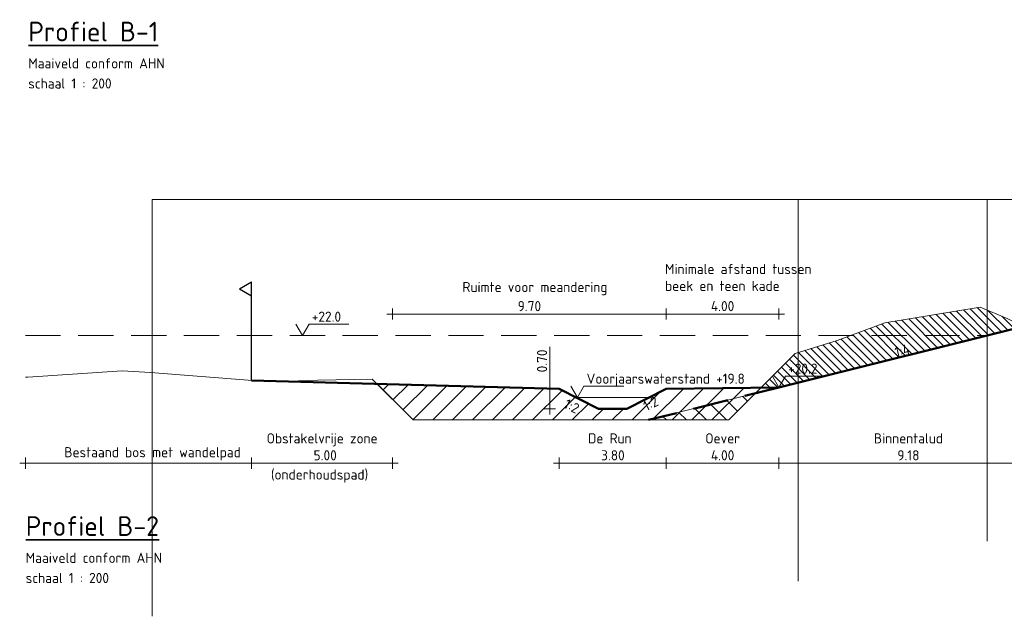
# Model space of a CAD drawing. Header units: metres. Extents: x 161377 to 162521, y 378914 to 379231.
# Tile 10 of 77: x 161386 to 161421, y 379177 to 379198. Entities that reach past the tile are written whole.
import ezdxf

# ---------------------------------------------------------------- set-up
doc = ezdxf.new("R2010")
doc.units = ezdxf.units.M
doc.linetypes.add('DASHED2', pattern=[0.375, 0.25, -0.125])
doc.linetypes.add('HIDDEN', pattern=[9.525, 6.35, -3.175])
for name, color, linetype, lineweight in [('B-WE-GR-MAAIVELD-GD', 253, 'Continuous', 18), ('N-GV-GW-CUNET-WERK-A', 92, 'Continuous', 18), ('N-WE-OG-TOPOGRAFIE-SD', 7, 'Continuous', 25), ('N-XX-GW-GROND_TEELAARDE-WERK-A-200', 7, 'Continuous', 18), ('N-XX-GW-WATERGANG-GD', 90, 'Continuous', 50), ('X-XX-AL-HULPLIJN-G', 7, 'Continuous', 18), ('X-XX-AL-HULPLIJN-O', 7, 'Continuous', 18), ('X-XX-AL-M', 7, 'Continuous', 18), ('X-XX-AL-NAP-M', 7, 'Continuous', 18), ('X-XX-AL-PROFIELBALK-G', 7, 'Continuous', 25), ('X-XX-AL-T35', 3, 'Continuous', 35)]:
    doc.layers.add(name, color=color, linetype=linetype, lineweight=lineweight)
doc.layers.add('waterspiegel', color=7, linetype='Continuous', lineweight=13, true_color=0x0544ff)
doc.styles.add('RH-NLCS-A', font='NLCS-ISO.ttf')
doc.dimstyles.new('RH-NLCS-IT-A$0', dxfattribs={"dimscale": 0, "dimtxt": 2.5, "dimasz": 2.5, "dimexe": 1, "dimexo": 5, "dimgap": 0.5, "dimtad": 1, "dimzin": 1, "dimdsep": 46, "dimtxsty": 'RH-NLCS-A', "dimcen": 2.5, "dimdle": 1, "dimclrd": 256, "dimclre": 8, "dimclrt": 256, "dimadec": 0, "dimazin": 0, "dimtfac": 1, "dimtmove": 0, "dimatfit": 3, "dimfxl": 1, "dimfxlon": 1, "dimlwd": -1, "dimlwe": 13, "dimarcsym": 1})

# ---------------------------------------------------------------- blocks, each defined once
blk = doc.blocks.new('Peilmaat')
blk.add_lwpolyline([(-0.162, 0.28), (0, 0), (0.162, 0.28), (1.142, 0.28)])
at = {"style": 'RH-NLCS-A'}
blk.add_attdef('NAP', (0.227, 0.337), '', height=0.25, dxfattribs=at)
blk = doc.blocks.new('SOG-TOPOGRAFIE_ERFGRENS_LINKS-D')
for p, q in [((-0.433, 3.25), (0, 3.5)), ((0, 3), (0, 3.5)), ((-0.433, 3.25), (0, 3)), ((0, 0), (0, 3))]:
    blk.add_line(p, q)
blk = doc.blocks.new('*D224')
at = {"layer": 'Defpoints', "color": 0, "transparency": 16777216}
for p in [(161394.192, 379185.238), (161386.171, 379184.393), (161394.192, 379182.306)]:
    blk.add_point(p, dxfattribs=at)
at = {"layer": 'X-XX-AL-M', "color": 8, "linetype": 'HIDDEN', "lineweight": 13, "transparency": 16777216}
for p, q in [((161386.171, 379182.506), (161386.171, 379182.106)), ((161394.192, 379182.506), (161394.192, 379182.106))]:
    blk.add_line(p, q, dxfattribs=at)
at = {"layer": 'X-XX-AL-M', "transparency": 16777216}
blk.add_line((161385.971, 379182.306), (161394.392, 379182.306), dxfattribs=at)
at = {"layer": 'X-XX-AL-M', "transparency": 16777216, "insert": (161390.682, 379182.64), "char_height": 0.36, "attachment_point": 5, "style": 'RH-NLCS-A'}
blk.add_mtext('Bestaand bos met wandelpad ', dxfattribs=at)
blk = doc.blocks.new('_None')
blk = doc.blocks.new('*D228')
at = {"layer": 'Defpoints', "color": 0, "transparency": 16777216}
for p in [(161408.893, 379184.938), (161412.892, 379184.994), (161412.892, 379182.306)]:
    blk.add_point(p, dxfattribs=at)
at = {"layer": 'X-XX-AL-M', "color": 8, "linetype": 'HIDDEN', "lineweight": 13, "transparency": 16777216}
for p, q in [((161408.893, 379182.506), (161408.893, 379182.106)), ((161412.892, 379182.506), (161412.892, 379182.106))]:
    blk.add_line(p, q, dxfattribs=at)
at = {"layer": 'X-XX-AL-M', "transparency": 16777216}
blk.add_line((161408.693, 379182.306), (161413.092, 379182.306), dxfattribs=at)
at = {"layer": 'X-XX-AL-M', "transparency": 16777216, "insert": (161410.893, 379182.886), "char_height": 0.36, "width": 5.1301, "attachment_point": 5, "style": 'RH-NLCS-A'}
blk.add_mtext('Oever \\P4.00', dxfattribs=at)
blk = doc.blocks.new('*D229')
at = {"layer": 'Defpoints', "color": 0, "transparency": 16777216}
for p in [(161422.069, 379187.288), (161412.892, 379184.994), (161422.069, 379182.306)]:
    blk.add_point(p, dxfattribs=at)
at = {"layer": 'X-XX-AL-M', "color": 8, "linetype": 'HIDDEN', "lineweight": 13, "transparency": 16777216}
for p, q in [((161412.892, 379182.506), (161412.892, 379182.106)), ((161422.069, 379182.506), (161422.069, 379182.106))]:
    blk.add_line(p, q, dxfattribs=at)
at = {"layer": 'X-XX-AL-M', "transparency": 16777216}
blk.add_line((161412.692, 379182.306), (161422.269, 379182.306), dxfattribs=at)
at = {"layer": 'X-XX-AL-M', "transparency": 16777216, "insert": (161417.481, 379182.886), "char_height": 0.36, "attachment_point": 5, "style": 'RH-NLCS-A'}
blk.add_mtext('Binnentalud \\P9.18', dxfattribs=at)
blk = doc.blocks.new('*D230')
at = {"layer": 'Defpoints', "color": 0, "transparency": 16777216}
for p in [(161394.192, 379185.238), (161399.193, 379184.898), (161399.193, 379182.306)]:
    blk.add_point(p, dxfattribs=at)
at = {"layer": 'X-XX-AL-M', "color": 8, "linetype": 'HIDDEN', "lineweight": 13, "transparency": 16777216}
for p, q in [((161394.192, 379182.506), (161394.192, 379182.106)), ((161399.193, 379182.506), (161399.193, 379182.106))]:
    blk.add_line(p, q, dxfattribs=at)
at = {"layer": 'X-XX-AL-M', "transparency": 16777216}
blk.add_line((161393.992, 379182.306), (161399.393, 379182.306), dxfattribs=at)
at = {"layer": 'X-XX-AL-M', "transparency": 16777216, "insert": (161396.693, 379182.886), "char_height": 0.36, "attachment_point": 5, "style": 'RH-NLCS-A'}
blk.add_mtext('Obstakelvrije zone \\P 5.00', dxfattribs=at)
blk = doc.blocks.new('*D231')
at = {"layer": 'Defpoints', "color": 0, "transparency": 16777216}
for p in [(161405.096, 379184.938), (161408.893, 379184.938), (161408.893, 379182.306)]:
    blk.add_point(p, dxfattribs=at)
at = {"layer": 'X-XX-AL-M', "color": 8, "linetype": 'HIDDEN', "lineweight": 13, "transparency": 16777216}
for p, q in [((161405.096, 379182.506), (161405.096, 379182.106)), ((161408.893, 379182.506), (161408.893, 379182.106))]:
    blk.add_line(p, q, dxfattribs=at)
at = {"layer": 'X-XX-AL-M', "transparency": 16777216}
blk.add_line((161404.896, 379182.306), (161409.093, 379182.306), dxfattribs=at)
at = {"layer": 'X-XX-AL-M', "transparency": 16777216, "insert": (161406.894, 379182.886), "char_height": 0.36, "attachment_point": 5, "style": 'RH-NLCS-A'}
blk.add_mtext('De Run\\P 3.80', dxfattribs=at)
blk = doc.blocks.new('*D233')
at = {"layer": 'Defpoints', "color": 0, "transparency": 16777216}
for p in [(161412.892, 379187.598), (161408.893, 379184.938), (161412.892, 379184.994)]:
    blk.add_point(p, dxfattribs=at)
at = {"layer": 'X-XX-AL-M', "color": 8, "linetype": 'HIDDEN', "lineweight": 13, "transparency": 16777216}
for p, q in [((161408.893, 379187.398), (161408.893, 379187.798)), ((161412.892, 379187.398), (161412.892, 379187.798))]:
    blk.add_line(p, q, dxfattribs=at)
at = {"layer": 'X-XX-AL-M', "transparency": 16777216}
blk.add_line((161408.693, 379187.598), (161413.092, 379187.598), dxfattribs=at)
at = {"layer": 'X-XX-AL-M', "transparency": 16777216, "insert": (161410.892, 379188.178), "char_height": 0.36, "width": 5.1301, "attachment_point": 5, "style": 'RH-NLCS-A'}
blk.add_mtext('\\P4.00', dxfattribs=at)
blk = doc.blocks.new('*D243')
at = {"layer": 'Defpoints', "color": 0, "transparency": 16777216}
for p in [(161408.892, 379187.598), (161408.892, 379184.938), (161399.193, 379182.306)]:
    blk.add_point(p, dxfattribs=at)
at = {"layer": 'X-XX-AL-M', "color": 8, "linetype": 'HIDDEN', "lineweight": 13, "transparency": 16777216}
for p, q in [((161399.193, 379187.398), (161399.193, 379187.798)), ((161408.892, 379187.398), (161408.892, 379187.798))]:
    blk.add_line(p, q, dxfattribs=at)
at = {"layer": 'X-XX-AL-M', "transparency": 16777216}
blk.add_line((161398.993, 379187.598), (161409.092, 379187.598), dxfattribs=at)
at = {"layer": 'X-XX-AL-M', "transparency": 16777216, "insert": (161404.043, 379188.178), "char_height": 0.36, "width": 5.1301, "attachment_point": 5, "style": 'RH-NLCS-A'}
blk.add_mtext('\\P9.70', dxfattribs=at)
blk = doc.blocks.new('*D249')
at = {"layer": 'Defpoints', "color": 0, "transparency": 16777216}
for p in [(161404.771, 379184.938), (161407.496, 379184.938), (161407.496, 379184.238)]:
    blk.add_point(p, dxfattribs=at)
at = {"layer": 'X-XX-AL-M', "transparency": 16777216}
for p, q in [((161404.771, 379184.938), (161404.771, 379186.43)), ((161404.771, 379184.038), (161404.771, 379184.938))]:
    blk.add_line(p, q, dxfattribs=at)
at = {"layer": 'X-XX-AL-M', "color": 8, "linetype": 'HIDDEN', "lineweight": 13, "transparency": 16777216}
for p, q in [((161404.971, 379184.938), (161404.571, 379184.938)), ((161404.971, 379184.238), (161404.571, 379184.238))]:
    blk.add_line(p, q, dxfattribs=at)
at = {"layer": 'X-XX-AL-M', "transparency": 16777216, "insert": (161404.491, 379185.934), "char_height": 0.36, "attachment_point": 5, "rotation": 90, "style": 'RH-NLCS-A'}
blk.add_mtext('0.70', dxfattribs=at)

msp = doc.modelspace()

# ---------------------------------------------------------------- hatches: boundary and pattern name
at = {"layer": 'N-GV-GW-CUNET-WERK-A'}
h = msp.add_hatch(dxfattribs=at)
h.set_pattern_fill('AGW-WERK_ONTGRAVEN-SO', color=256, scale=0.2, pattern_type=2)
h.set_pattern_definition([(135, (0, 0), (-0.14142135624, -0.14142135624), [])])
h.paths.add_polyline_path([(161421.535, 379187.155), (161420.984, 379187.434), (161420.026, 379187.842), (161416.644, 379187.281), (161414.956, 379186.661), (161413.469, 379186.198), (161412.257, 379184.985), (161412.892, 379184.994)])
at = {"layer": 'N-XX-GW-GROND_TEELAARDE-WERK-A-200'}
h = msp.add_hatch(dxfattribs=at)
h.set_pattern_fill('AGW-WERK_AANVULLEN', color=256, scale=0.1, pattern_type=2)
h.set_pattern_definition([(45, (-441.02234, -18.88833), (-0.3535533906, 0.3535533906), [])])
h.paths.add_polyline_path([(161405.096, 379184.938), (161398.642, 379185.116), (161399.919, 379183.838), (161408.269, 379183.838), (161411.11, 379183.838), (161412.257, 379184.985), (161408.892, 379184.938), (161407.496, 379184.238), (161406.496, 379184.238)])
h = msp.add_hatch(dxfattribs=at)
h.set_pattern_fill('AGW-WERK_AANVULLEN', color=256, scale=0.1, angle=90, pattern_type=2)
h.set_pattern_definition([(135, (-441.02234, -18.88833), (-0.3535533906, -0.3535533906), [])])
h.paths.add_polyline_path([(161412.057, 379184.785), (161408.269, 379183.838), (161411.11, 379183.838)])

# ---------------------------------------------------------------- linework, layer by layer
at = {"layer": 'B-WE-GR-MAAIVELD-GD', "flags": 128}
msp.add_lwpolyline([(161386.171, 379185.354), (161386.263, 379185.359), (161389.604, 379185.577), (161390.604, 379185.527), (161394.674, 379185.202), (161394.819, 379185.188), (161396.543, 379185.245), (161398.469, 379185.288), (161399.919, 379183.838), (161411.11, 379183.838), (161413.469, 379186.198), (161414.956, 379186.661), (161416.644, 379187.281), (161420.026, 379187.842), (161420.984, 379187.434)], dxfattribs=at)
at = {"layer": 'N-XX-GW-WATERGANG-GD'}
for points in [[(161412.892, 379184.994), (161422.069, 379187.288), (161427.069, 379187.288), (161438.316, 379185.039)], [(161405.096, 379184.938), (161394.192, 379185.238)], [(161405.096, 379184.938), (161406.496, 379184.238), (161407.496, 379184.238), (161408.892, 379184.938)], [(161408.892, 379184.938), (161412.892, 379184.994)]]:
    msp.add_lwpolyline(points, dxfattribs=at)
at = {"layer": 'N-XX-GW-WATERGANG-GD', "linetype": 'DASHED2', "ltscale": 5}
msp.add_lwpolyline([(161412.892, 379184.994), (161408.269, 379183.838)], dxfattribs=at)
at = {"layer": 'waterspiegel', "linetype": 'DASHED2', "ltscale": 5}
msp.add_line((161386.171, 379186.838), (161420.269, 379186.838), dxfattribs=at)
at = {"layer": 'waterspiegel'}
msp.add_line((161405.696, 379184.638), (161408.294, 379184.638), dxfattribs=at)
at = {"layer": 'X-XX-AL-HULPLIJN-G'}
for points in [[(161413.568, 379191.656), (161390.668, 379191.656), (161390.668, 379176.872)], [(161420.268, 379191.656), (161413.568, 379191.656), (161413.568, 379178.115)], [(161425.468, 379191.656), (161420.268, 379191.656), (161420.268, 379179.54)], [(161417.181, 379186.066), (161422.069, 379187.288)]]:
    msp.add_lwpolyline(points, dxfattribs=at)
for points in [[(161405.096, 379184.938), (161398.642, 379185.116), (161399.919, 379183.838), (161408.269, 379183.838), (161411.11, 379183.838), (161412.257, 379184.985), (161408.892, 379184.938), (161407.496, 379184.238), (161406.496, 379184.238)], [(161412.057, 379184.785), (161408.269, 379183.838), (161411.11, 379183.838)]]:
    msp.add_lwpolyline(points, close=True, dxfattribs=at)
at = {"layer": 'X-XX-AL-HULPLIJN-O'}
msp.add_lwpolyline([(161421.535, 379187.155), (161420.984, 379187.434), (161420.026, 379187.842), (161416.644, 379187.281), (161414.956, 379186.661), (161413.469, 379186.198), (161412.257, 379184.985), (161412.892, 379184.994)], close=True, dxfattribs=at)

# ---------------------------------------------------------------- block references
at = {"layer": 'N-WE-OG-TOPOGRAFIE-SD', "color": 7}
msp.add_blockref('SOG-TOPOGRAFIE_ERFGRENS_LINKS-D', (161394.192, 379185.24), dxfattribs=at)
at = {"layer": 'waterspiegel', "xscale": 1.44, "yscale": 1.44, "zscale": 1.44}
for p, values in [((161396, 379186.838), {'NAP': '+22.0'}), ((161405.744, 379184.638), {'NAP': 'Voorjaarswaterstand +19.8'})]:
    msp.add_blockref('Peilmaat', p, dxfattribs=at).add_auto_attribs(values)
at = {"layer": 'X-XX-AL-NAP-M', "xscale": 1.44, "yscale": 1.44, "zscale": 1.44}
msp.add_blockref('Peilmaat', (161412.892, 379184.994), dxfattribs=at).add_auto_attribs({'NAP': '+20.2'})

# ---------------------------------------------------------------- texts
at = {"layer": 'X-XX-AL-M', "style": 'RH-NLCS-A'}
for s, p in [('Ruimte voor meandering', (161401.669, 379188.375)), ('(onderhoudspad)', (161394.879, 379181.723))]:
    msp.add_text(s, height=0.36, dxfattribs=at).set_placement(p)
at = {"layer": 'X-XX-AL-M', "insert": (161408.852, 379189.376), "char_height": 0.36, "width": 6.02563, "attachment_point": 1, "style": 'RH-NLCS-A'}
msp.add_mtext('Minimale afstand tussen beek en teen kade', dxfattribs=at)
at = {"layer": 'X-XX-AL-M', "char_height": 0.36, "width": 0.89861, "attachment_point": 1, "style": 'RH-NLCS-A'}
for s, insert, rotation in [('1:4', (161416.956, 379186.415), 14.04), ('1:2', (161408.034, 379184.462), 26.62), ('1:2', (161405.391, 379184.605), 333.43)]:
    msp.add_mtext(s, dxfattribs=dict(at, insert=insert, rotation=rotation))
at = {"layer": 'X-XX-AL-PROFIELBALK-G', "color": 7, "style": 'RH-NLCS-A'}
for s, p in [('Maaiveld conform AHN', (161386.275, 379196.312)), ('schaal 1 : 200', (161386.275, 379195.598)), ('Maaiveld conform AHN', (161386.183, 379178.767)), ('schaal 1 : 200', (161386.183, 379178.053))]:
    msp.add_text(s, height=0.36, dxfattribs=at).set_placement(p)
at = {"layer": 'X-XX-AL-T35', "color": 7, "insert": (161386.28, 379197.969), "char_height": 0.7, "attachment_point": 1, "style": 'RH-NLCS-A'}
msp.add_mtext('{\\LProfiel B-1 }', dxfattribs=at)
at = {"layer": 'X-XX-AL-T35', "color": 7, "insert": (161386.188, 379180.424), "char_height": 0.7, "width": 12.0845, "attachment_point": 1, "style": 'RH-NLCS-A'}
msp.add_mtext('{\\LProfiel B-2}', dxfattribs=at)

# ---------------------------------------------------------------- dimensions: what is measured, and where the dimension line sits
at = {"layer": 'X-XX-AL-M'}
for base, p1, p2, text, picture, middle in [((161408.892, 379187.598), (161399.193, 379182.306), (161408.892, 379184.938), '\\P<>', '*D243', (161404.043, 379187.598)), ((161412.892, 379187.598), (161408.893, 379184.938), (161412.892, 379184.994), '\\P<>', '*D233', (161410.892, 379187.598)), ((161422.069, 379182.306), (161412.892, 379184.994), (161422.069, 379187.288), 'Binnentalud \\P<>', '*D229', (161417.481, 379182.306)), ((161394.192, 379182.306), (161386.171, 379184.393), (161394.192, 379185.238), 'Bestaand bos met wandelpad ', '*D224', (161390.682, 379182.306)), ((161399.193, 379182.306), (161394.192, 379185.238), (161399.193, 379184.898), 'Obstakelvrije zone \\P <>', '*D230', (161396.693, 379182.306)), ((161408.893, 379182.306), (161405.096, 379184.938), (161408.893, 379184.938), 'De Run\\P <>', '*D231', (161406.894, 379182.306)), ((161412.892, 379182.306), (161408.893, 379184.938), (161412.892, 379184.994), 'Oever \\P<>', '*D228', (161410.893, 379182.306))]:
    dim = msp.add_linear_dim(base=base, p1=p1, p2=p2, text=text, dimstyle='RH-NLCS-IT-A$0', override={"dimtxt": 1.8, "dimblk1": 'None', "dimblk2": 'None', "dimsah": 1}, dxfattribs=at)
    dim.commit()
    dim.dimension.update_dxf_attribs({"geometry": picture, "text_midpoint": middle, "dimtype": 160})
dim = msp.add_aligned_dim(p1=(161407.496, 379184.238), p2=(161407.496, 379184.938), distance=2.725, dimstyle='RH-NLCS-IT-A$0', override={"dimtxt": 1.8, "dimblk1": 'None', "dimblk2": 'None', "dimsah": 1}, dxfattribs=at)
dim.commit()
dim.dimension.update_dxf_attribs({"geometry": '*D249', "text_midpoint": (161404.491, 379185.934)})

doc.saveas('drawing.dxf')
